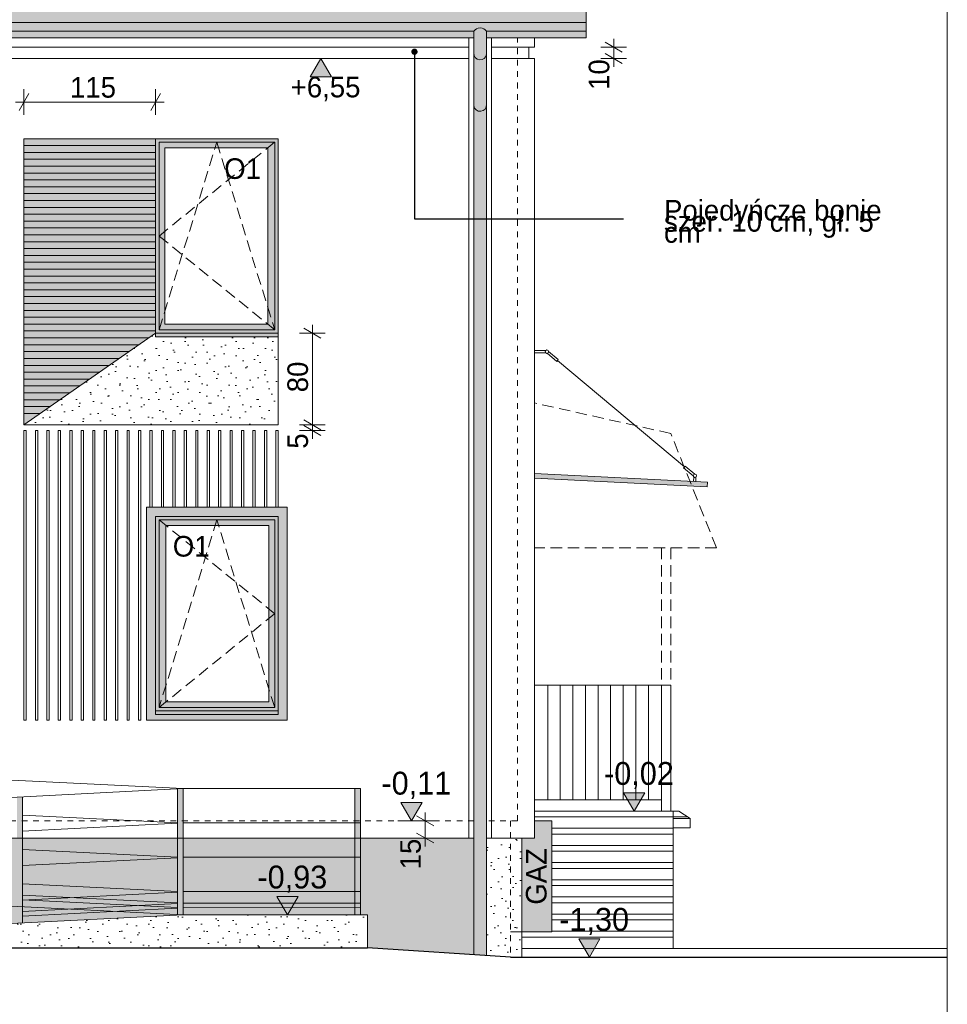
# Model space of a CAD drawing. Extents: x -149893 to 127691, y 5328 to 37028.
# Tile 43 of 88: x 27637 to 35740, y 19200 to 27803. Entities that reach past the tile are written whole.
import ezdxf

# ---------------------------------------------------------------- set-up
doc = ezdxf.new("R2010")
doc.units = 0
doc.header["$MEASUREMENT"] = 0
doc.linetypes.add('Hidden Line', pattern=[100, 50, -50])
doc.linetypes.add('Krawędzie ukryte', pattern=[150, 100, -50])
for name, color, linetype, lineweight, true_color in [('arch izolacje_Nr_Pióra__9', 7, 'Continuous', 13, 0x3dad99), ('Arch kolorystyka_Nr_Pióra__54', 7, 'Continuous', 25, 0xbd8b17), ('Arch kolorystyka_Nr_Pióra__81', 7, 'Continuous', 13, 0x6a6a6a), ('Arch okna_Nr_Pióra__82', 7, 'Continuous', 20, 0xaaaaaa), ('Arch okna_Nr_Pióra__86', 7, 'Continuous', 20, 0x5555ff), ('INWENT.ŚCIANY_Nr_Pióra__2', 7, 'Continuous', 13, 0x7f7f7f)]:
    doc.layers.add(name, color=color, linetype=linetype, lineweight=lineweight, true_color=true_color)
for name, color, linetype, lineweight in [('Arch okna_Nr_Pióra__100', 2, 'Continuous', 13), ('Arch okna_Nr_Pióra__19', 255, 'Continuous', 20), ('Arch okna_Nr_Pióra__5', 7, 'Continuous', 13), ('Arch opisy okien_Nr_Pióra__21', 7, 'Continuous', 13), ('Arch opisy_Nr_Pióra__21', 7, 'Continuous', 13), ('ARCH TABELA_Nr_Pióra__21', 7, 'Continuous', 13), ('Arch wymiary_Nr_Pióra__21', 7, 'Continuous', 13), ('Arch wymiary_Nr_Pióra__5', 7, 'Continuous', 13), ('Arch wyposażenie_Nr_Pióra__21', 7, 'Continuous', 13), ('INWENT BALUSTRADY_Nr_Pióra__5', 7, 'Continuous', 13), ('INWENT DACH_Nr_Pióra__21', 7, 'Continuous', 13), ('INWENT gaz_Nr_Pióra__5', 7, 'Continuous', 13), ('INWENT ODWODNIENIE_Nr_Pióra__21', 7, 'Continuous', 13), ('INWENT OPISY_Nr_Pióra__21', 7, 'Continuous', 13), ('INWENT TEREN_Nr_Pióra__1', 7, 'Continuous', 25), ('INWENT TEREN_Nr_Pióra__21', 7, 'Continuous', 13), ('INWENT. OKNA_Nr_Pióra__5', 7, 'Continuous', 13), ('INWENT.ŚCIANY_Nr_Pióra__5', 7, 'Continuous', 13), ('Istniejące schody_Nr_Pióra__21', 7, 'Continuous', 13)]:
    doc.layers.add(name, color=color, linetype=linetype, lineweight=lineweight)
doc.layers.add('Arch wymiary', color=7, linetype='Continuous')
doc.styles.add('GENERATED_STYLE_1', font='txt')
doc.styles.add('GENERATED_STYLE_2', font='txt')
doc.styles.add('GENERATED_STYLE_3', font='txt')
doc.styles.add('GENERATED_STYLE_4', font='txt')
doc.styles.add('GENERATED_STYLE_8', font='txt')
doc.dimstyles.new('GENERATED_STYLE__5', dxfattribs={"dimtxt": 179.999995, "dimasz": 114, "dimexe": 0.18, "dimexo": 0, "dimgap": 0.09, "dimtad": 1, "dimtih": 1, "dimtoh": 1, "dimdec": 0, "dimlfac": 0.1, "dimzin": 0, "dimdsep": 46, "dimtxsty": 'GENERATED_STYLE_3', "dimblk": 'ARROWHEAD_2', "dimblk1": 'ARROWHEAD_2', "dimblk2": 'ARROWHEAD_2', "dimcen": 0.09, "dimclrd": 7, "dimclre": 7, "dimclrt": 7, "dimazin": 0, "dimtfac": 1, "dimtdec": 4, "dimtmove": 0, "dimatfit": 3, "dimfxl": 0, "dimtolj": 1, "dimtzin": 0, "dimarcsym": 0})
doc.dimstyles.new('GENERATED_STYLE__6', dxfattribs={"dimtxt": 179.999995, "dimasz": 114, "dimexe": 0.18, "dimexo": 0, "dimgap": 0.09, "dimtad": 1, "dimdec": 0, "dimlfac": 0.1, "dimzin": 0, "dimdsep": 46, "dimtxsty": 'GENERATED_STYLE_3', "dimblk": 'ARROWHEAD_2', "dimblk1": 'ARROWHEAD_2', "dimblk2": 'ARROWHEAD_2', "dimcen": 0.09, "dimclrd": 7, "dimclre": 7, "dimclrt": 7, "dimazin": 0, "dimtfac": 1, "dimtdec": 4, "dimtmove": 0, "dimatfit": 3, "dimfxl": 0, "dimtolj": 1, "dimtzin": 0, "dimarcsym": 0})
doc.dimstyles.new('GENERATED_STYLE__8', dxfattribs={"dimtxt": 0.18, "dimasz": 109.44, "dimexe": 0.18, "dimexo": 0.0625, "dimgap": 0.09, "dimtad": 0, "dimtih": 1, "dimtoh": 1, "dimdec": 4, "dimzin": 0, "dimdsep": 46, "dimcen": 0.09, "dimadec": 0, "dimazin": 0, "dimtfac": 1, "dimtdec": 4, "dimtmove": 0, "dimatfit": 3, "dimldrblk": 'ARROWHEAD_11', "dimfxl": 0, "dimtolj": 1, "dimtzin": 0, "dimarcsym": 0})
pattern_1 = [(45, (0, 300), (-95.4594, 95.4594), [0, -90, 0, -135]), (110, (300, 300), (126.8585, 46.1727), [0, -66, 0, -114])]

# ---------------------------------------------------------------- blocks, each defined once
blk = doc.blocks.new('Wymiary_3', base_point=(31059.4, 20802.8))
at = {"layer": 'Arch wymiary_Nr_Pióra__21', "linetype": 'Continuous'}
blk.add_hatch(color=256, dxfattribs=at).paths.add_polyline_path([(31059.4, 20802.8), (30966.6, 20962.8), (31152.2, 20962.8)], flags=0)
for p, q in [((31059.4, 20802.8), (30966.6, 20962.8)), ((30966.6, 20962.8), (31152.2, 20962.8)), ((31152.2, 20962.8), (31059.4, 20802.8)), ((31059.4, 20802.8), (30939.4, 20802.8)), ((31059.4, 20802.8), (31179.4, 20802.8))]:
    blk.add_line(p, q, dxfattribs=at)
at = {"layer": 'Arch wymiary_Nr_Pióra__21', "insert": (30796.8, 20994.8), "char_height": 200, "attachment_point": 7, "style": 'GENERATED_STYLE_1'}
blk.add_mtext('{-0,11}', dxfattribs=at)
blk = doc.blocks.new('Wymiary_4', base_point=(32612.9, 19612.8))
at = {"layer": 'Arch wymiary_Nr_Pióra__21', "linetype": 'Continuous'}
blk.add_hatch(color=256, dxfattribs=at).paths.add_polyline_path([(32612.9, 19612.8), (32520.1, 19772.8), (32705.7, 19772.8)], flags=0)
for p, q in [((32612.9, 19612.8), (32520.1, 19772.8)), ((32520.1, 19772.8), (32705.7, 19772.8)), ((32705.7, 19772.8), (32612.9, 19612.8)), ((32612.9, 19612.8), (32492.9, 19612.8)), ((32612.9, 19612.8), (32732.9, 19612.8))]:
    blk.add_line(p, q, dxfattribs=at)
at = {"layer": 'Arch wymiary_Nr_Pióra__21', "insert": (32350.3, 19804.8), "char_height": 200, "attachment_point": 7, "style": 'GENERATED_STYLE_1'}
blk.add_mtext('{-1,30}', dxfattribs=at)
blk = doc.blocks.new('Wymiary_88', base_point=(33004.1, 20887.8))
at = {"layer": 'Arch wymiary_Nr_Pióra__21', "linetype": 'Continuous'}
blk.add_hatch(color=256, dxfattribs=at).paths.add_polyline_path([(33004.1, 20887.8), (32911.3, 21047.8), (33096.9, 21047.8)], flags=0)
for p, q in [((33004.1, 20887.8), (32911.3, 21047.8)), ((32911.3, 21047.8), (33096.9, 21047.8)), ((33096.9, 21047.8), (33004.1, 20887.8)), ((33004.1, 20887.8), (32884.1, 20887.8)), ((33004.1, 20887.8), (33124.1, 20887.8))]:
    blk.add_line(p, q, dxfattribs=at)
at = {"layer": 'Arch wymiary_Nr_Pióra__21', "insert": (32741.5, 21079.8), "char_height": 200, "attachment_point": 7, "style": 'GENERATED_STYLE_1'}
blk.add_mtext('{-0,02}', dxfattribs=at)
blk = doc.blocks.new('*D405')
at = {"layer": 'Arch wymiary_Nr_Pióra__5', "linetype": 'Continuous'}
for p, q in [((31254, 20759.5), (31104, 20846.1)), ((31179, 20802.8), (31179, 20876.2)), ((31291.5, 20802.8), (31066.5, 20802.8)), ((31179, 20652.8), (31179, 20802.8)), ((31291.5, 20652.8), (31066.5, 20652.8)), ((31104, 20696.1), (31254, 20609.5)), ((31179, 20579.5), (31179, 20652.8))]:
    blk.add_line(p, q, dxfattribs=at)
at = {"layer": 'Arch wymiary_Nr_Pióra__5', "insert": (31143, 20379.1), "char_height": 180, "attachment_point": 7, "rotation": 90, "style": 'GENERATED_STYLE_3'}
blk.add_mtext('{15}', dxfattribs=at)
blk = doc.blocks.new('ARROWHEAD_2')
at = {"color": 0, "linetype": 'Continuous', "lineweight": 0}
for p, q in [((0, 0), (-1, 0)), ((-0.378, -0.655), (0.378, 0.655))]:
    blk.add_line(p, q, dxfattribs=at)
blk = doc.blocks.new('*D408')
at = {"layer": 'Arch wymiary_Nr_Pióra__5', "linetype": 'Continuous'}
for p, q in [((27674.1, 26970.6), (27674.1, 27195.6)), ((28824.1, 26970.6), (28824.1, 27195.6)), ((27717.4, 27158.1), (27630.8, 27008.1)), ((28780.8, 27008.1), (28867.4, 27158.1)), ((27600.7, 27083.1), (27674.1, 27083.1)), ((27674.1, 27083.1), (28824.1, 27083.1)), ((28824.1, 27083.1), (28897.4, 27083.1))]:
    blk.add_line(p, q, dxfattribs=at)
at = {"layer": 'Arch wymiary_Nr_Pióra__5', "insert": (28076.3, 27119.1), "char_height": 180, "attachment_point": 7, "style": 'GENERATED_STYLE_3'}
blk.add_mtext('{115}', dxfattribs=at)
blk = doc.blocks.new('*D409')
at = {"layer": 'Arch wymiary_Nr_Pióra__5', "linetype": 'Continuous'}
for p, q in [((30306.2, 24262.8), (30081.2, 24262.8)), ((30118.7, 24306.1), (30268.7, 24219.5)), ((30193.7, 24212.8), (30193.7, 24262.8)), ((30306.2, 24212.8), (30081.2, 24212.8)), ((30118.7, 24256.1), (30268.7, 24169.5)), ((30193.7, 24139.5), (30193.7, 24212.8))]:
    blk.add_line(p, q, dxfattribs=at)
at = {"layer": 'Arch wymiary_Nr_Pióra__5', "char_height": 180, "attachment_point": 7, "rotation": 90, "style": 'GENERATED_STYLE_3'}
for s, insert in [('{80}', (30157.7, 24547.6)), ('{5}', (30157.7, 24054.3))]:
    blk.add_mtext(s, dxfattribs=dict(at, insert=insert))
blk = doc.blocks.new('*D410')
at = {"layer": 'Arch wymiary_Nr_Pióra__5', "linetype": 'Continuous'}
for p, q in [((30193.7, 25062.8), (30193.7, 25136.2)), ((30306.2, 25062.8), (30081.2, 25062.8)), ((30268.7, 25019.5), (30118.7, 25106.1)), ((30193.7, 24262.8), (30193.7, 25062.8)), ((30306.2, 24262.8), (30081.2, 24262.8)), ((30118.7, 24306.1), (30268.7, 24219.5))]:
    blk.add_line(p, q, dxfattribs=at)
at = {"layer": 'Arch wymiary_Nr_Pióra__5', "char_height": 180, "attachment_point": 7, "rotation": 90, "style": 'GENERATED_STYLE_3'}
for s, insert in [('{80}', (30157.7, 24547.6)), ('{5}', (30157.7, 24054.3))]:
    blk.add_mtext(s, dxfattribs=dict(at, insert=insert))
blk = doc.blocks.new('Wymiary_105', base_point=(30266.8, 27462.8))
at = {"layer": 'Arch wymiary_Nr_Pióra__5', "linetype": 'Continuous'}
blk.add_hatch(color=256, dxfattribs=at).paths.add_polyline_path([(30266.8, 27462.8), (30174, 27302.8), (30359.6, 27302.8)], flags=0)
for p, q in [((30266.8, 27462.8), (30146.8, 27462.8)), ((30266.8, 27462.8), (30174, 27302.8)), ((30266.8, 27462.8), (30386.8, 27462.8)), ((30359.6, 27302.8), (30266.8, 27462.8)), ((30174, 27302.8), (30359.6, 27302.8))]:
    blk.add_line(p, q, dxfattribs=at)
at = {"layer": 'Arch wymiary_Nr_Pióra__5', "insert": (30004.2, 27090.8), "char_height": 180, "attachment_point": 7, "style": 'GENERATED_STYLE_3'}
blk.add_mtext('{+6,55}', dxfattribs=at)
blk = doc.blocks.new('*D416')
at = {"layer": 'Arch wymiary_Nr_Pióra__5', "linetype": 'Continuous'}
for p, q in [((32825.9, 27562.8), (32825.9, 27636.2)), ((32938.4, 27562.8), (32713.4, 27562.8)), ((32900.9, 27519.5), (32750.9, 27606.1)), ((32825.9, 27462.8), (32825.9, 27562.8)), ((32938.4, 27462.8), (32713.4, 27462.8)), ((32750.9, 27506.1), (32900.9, 27419.5)), ((32825.9, 27389.5), (32825.9, 27462.8))]:
    blk.add_line(p, q, dxfattribs=at)
at = {"layer": 'Arch wymiary_Nr_Pióra__5', "insert": (32789.9, 27189.1), "char_height": 180, "attachment_point": 7, "rotation": 90, "style": 'GENERATED_STYLE_3'}
blk.add_mtext('{10}', dxfattribs=at)
blk = doc.blocks.new('ARROWHEAD_11')
at = {"color": 0, "linetype": 'Continuous', "lineweight": 0}
blk.add_line((0, 0), (-1, 0), dxfattribs=at)
at = {"color": 0, "linetype": 'Continuous', "lineweight": 0, "const_width": 0.25, "flags": 128}
blk.add_lwpolyline([(-0.125, 0, 1), (0.125, 0, 1)], format="xyb", close=True, dxfattribs=at)
blk = doc.blocks.new('Wymiary_118', base_point=(29976.3, 19982.8))
at = {"layer": 'Arch wymiary_Nr_Pióra__21', "linetype": 'Continuous'}
blk.add_hatch(color=256, dxfattribs=at).paths.add_polyline_path([(29976.3, 19982.8), (29883.5, 20142.8), (30069.1, 20142.8)], flags=0)
for p, q in [((29976.3, 19982.8), (29883.5, 20142.8)), ((29883.5, 20142.8), (30069.1, 20142.8)), ((30069.1, 20142.8), (29976.3, 19982.8)), ((29976.3, 19982.8), (29856.3, 19982.8)), ((29976.3, 19982.8), (30096.3, 19982.8))]:
    blk.add_line(p, q, dxfattribs=at)
at = {"layer": 'Arch wymiary_Nr_Pióra__21', "insert": (29713.7, 20174.8), "char_height": 200, "attachment_point": 7, "style": 'GENERATED_STYLE_1'}
blk.add_mtext('{-0,93}', dxfattribs=at)

msp = doc.modelspace()

# ---------------------------------------------------------------- hatches: boundary and pattern name
at = {"layer": 'Arch kolorystyka_Nr_Pióra__54', "linetype": 'Continuous'}
msp.add_hatch(color=256, dxfattribs=at).paths.add_polyline_path([(27674.1, 24262.8), (28824.1, 25062.8), (28824.1, 26762.8), (27674.1, 26762.8)], flags=0)
at = {"layer": 'Arch kolorystyka_Nr_Pióra__81', "linetype": 'Continuous'}
h = msp.add_hatch(color=256, dxfattribs=at)
h.paths.add_polyline_path([(-11505.9, 27642.9), (-10575.9, 27642.9), (-10575.9, 19496.9), (-10465.9, 19496.9), (-10465.9, 27642.9), (1974.1, 27642.9), (1974.1, 19692.3), (2084.1, 19692.3), (2084.1, 27642.9), (15784.1, 27642.9), (15784.1, 20622.5), (15894.1, 20615.4), (15894.1, 27642.9), (31604.1, 27642.9), (31604.1, 19633.3), (31714.1, 19626.3), (31714.1, 27642.9), (32584.1, 27642.9), (32584.1, 33202.8), (29615.6, 33202.8), (29615.6, 33762.8), (27313.2, 33762.8), (27313.2, 33202.8), (26470, 33202.8), (26470, 33762.8), (24767.6, 33762.8), (24767.6, 33202.8), (23654.5, 33202.8), (23654.5, 33762.8), (19992.9, 33762.8), (19992.9, 33202.8), (18893.5, 33202.8), (18893.5, 33762.8), (16591.1, 33762.8), (16591.1, 33202.8), (-6275.9, 33202.8), (-6275.9, 33762.8), (-6917.9, 33762.8), (-6917.9, 33202.8), (-7506, 33202.8), (-7506, 33762.8), (-9256, 33762.8), (-9256, 33202.8), (-11505.9, 33202.8)], flags=0)
h.paths.add_polyline_path([(-4945.9, 29036.9), (-4945.9, 29889.3), (-3865.9, 29889.3), (-3865.9, 29036.9)], flags=0)
h.paths.add_polyline_path([(1814.1, 29036.9), (1814.1, 29889.3), (2894.1, 29889.3), (2894.1, 29036.9)], flags=0)
h.paths.add_polyline_path([(29409.1, 29036.9), (29409.1, 29889.3), (30489.1, 29889.3), (30489.1, 29036.9)], flags=0)
h.paths.add_polyline_path([(20884.1, 28712.8), (20884.1, 30278.8), (20684.1, 30111.6), (20636, 30169.2), (21894.1, 31220.6), (23152.2, 30169.2), (23104.1, 30111.6), (22904.1, 30278.8), (22904.1, 28712.8), (22890.6, 28712.8)], flags=0)
h.paths.add_polyline_path([(6644.1, 28712.8), (6644.1, 30278.8), (6444.1, 30111.6), (6396, 30169.2), (8119.1, 31609.2), (9842.2, 30169.2), (9794.1, 30111.6), (9594.1, 30278.8), (9594.1, 28712.8)], flags=0)
h.paths.add_polyline_path([(-1865.9, 28712.8), (-1865.9, 30278.8), (-2065.9, 30111.6), (-2114, 30169.2), (-855.9, 31220.6), (402.2, 30169.2), (354.1, 30111.6), (154.1, 30278.8), (154.1, 28712.8)], flags=0)
msp.add_hatch(color=256, dxfattribs=at).paths.add_polyline_path([(32134.1, 23797.8), (33507.6, 23729.1), (33642.6, 23722.3), (33644.6, 23762.3), (33491.2, 23769.9), (32134.1, 23837.8)], flags=0)
at = {"layer": 'Arch okna_Nr_Pióra__100', "linetype": 'Continuous'}
msp.add_hatch(color=256, dxfattribs=at).paths.add_polyline_path([(32284.1, 20802.8), (32134.1, 20802.8), (32134.1, 20652.8), (32024.1, 20652.8), (32024.1, 19832.8), (32284.1, 19832.8)], flags=0)
at = {"layer": 'Arch okna_Nr_Pióra__19', "linetype": 'Continuous'}
h = msp.add_hatch(dxfattribs=at)
h.set_pattern_fill('Carpet', color=256, style=0, pattern_type=2)
h.set_pattern_definition(pattern_1)
h.paths.add_polyline_path([(29894.1, 25032.8), (28824.1, 25032.8), (28824.1, 25062.8), (27674.1, 24262.8), (29894.1, 24262.8)], flags=0)
h = msp.add_hatch(dxfattribs=at)
h.set_pattern_fill('Carpet', color=256, style=0, pattern_type=2)
h.set_pattern_definition(pattern_1)
h.paths.add_polyline_path([(11689.1, 20742.8), (11129.1, 20742.8), (11129.1, 19692.8), (23404.1, 19692.8), (29064.1, 19982.8), (21424.1, 20360.8), (19824.1, 20360.8), (11689.1, 20887.8)], flags=0)
h = msp.add_hatch(dxfattribs=at)
h.set_pattern_fill('Carpet', color=256, style=0, pattern_type=2)
h.set_pattern_definition(pattern_1)
h.paths.add_polyline_path([(21424.1, 20360.8), (29064.1, 19982.8), (30674.1, 19982.8), (30674.1, 19692.8), (31604.1, 19633.3), (31604.1, 20652.8), (15939.1, 20652.8), (15939.1, 20612.5), (19824.1, 20360.8)], flags=0)
h = msp.add_hatch(dxfattribs=at)
h.set_pattern_fill('Carpet', color=256, style=0, pattern_type=2)
h.set_pattern_definition(pattern_1)
h.paths.add_polyline_path([(31714.1, 20652.8), (31714.1, 19626.3), (31924.1, 19612.8), (32024.1, 19612.8), (32024.1, 20652.8)], flags=0)
h = msp.add_hatch(dxfattribs=at)
h.set_pattern_fill('Carpet', color=256, style=0, pattern_type=2)
h.set_pattern_definition(pattern_1)
h.paths.add_polyline_path([(30674.1, 19692.8), (30674.1, 19982.8), (29064.1, 19982.8), (23404.1, 19692.8)], flags=0)
at = {"layer": 'Arch okna_Nr_Pióra__82', "linetype": 'Continuous'}
h = msp.add_hatch(color=256, dxfattribs=at)
h.paths.add_polyline_path([(29894.1, 25062.8), (28824.1, 25062.8), (28824.1, 26762.8), (29894.1, 26762.8)], flags=0)
h.paths.add_polyline_path([(29804.1, 25142.8), (28904.1, 25142.8), (28904.1, 26682.8), (29804.1, 26682.8)], flags=0)
for points in [[(29894.1, 25032.8), (29894.1, 25062.8), (28824.1, 25062.8), (28824.1, 25032.8)], [(29894.1, 21762.8), (28824.1, 21762.8), (28824.1, 21732.8), (29894.1, 21732.8)], [(29064.1, 19982.8), (29064.1, 21084.2), (29014.1, 21086.7), (29014.1, 19982.8)], [(30614.1, 21084.3), (30564.1, 21084.3), (30564.1, 19982.8), (30614.1, 19982.8)], [(27661.6, 19911), (27661.6, 21012.4), (27611.6, 21009.9), (27611.6, 19908.4)], [(27661.6, 20112.3), (29014.1, 20045.4), (29014.1, 20085.4), (27661.6, 20152.4)], [(29014.1, 20080.4), (27661.6, 20011.1), (27661.6, 19971), (29014.1, 20040.3)], [(29064.1, 20044.2), (30564.1, 20044.3), (30564.1, 20084.3), (29064.1, 20084.2)]]:
    msp.add_hatch(color=256, dxfattribs=at).paths.add_polyline_path(points, flags=0)
h = msp.add_hatch(color=256, dxfattribs=at)
h.paths.add_polyline_path([(28824.1, 21762.8), (29894.1, 21762.8), (29894.1, 23462.8), (28824.1, 23462.8)], flags=0)
h.paths.add_polyline_path([(28914.1, 21842.8), (29814.1, 21842.8), (29814.1, 23382.8), (28914.1, 23382.8)], flags=0)
at = {"layer": 'Arch okna_Nr_Pióra__86', "linetype": 'Continuous'}
h = msp.add_hatch(color=256, dxfattribs=at)
h.paths.add_polyline_path([(28744.1, 21682.8), (29974.1, 21682.8), (29974.1, 23542.8), (28744.1, 23542.8)], flags=0)
h.paths.add_polyline_path([(28824.1, 21732.8), (29894.1, 21732.8), (29894.1, 23462.8), (28824.1, 23462.8)], flags=0)

# ---------------------------------------------------------------- linework, layer by layer
at = {"layer": 'arch izolacje_Nr_Pióra__9', "linetype": 'Continuous'}
for p, q in [((31559.1, 20652.8), (31559.1, 27642.9)), ((31759.1, 20652.8), (31759.1, 27642.9)), ((32134.1, 27562.8), (32134.1, 27642.9)), ((15939.1, 27562.8), (31559.1, 27562.8)), ((31759.1, 27562.8), (32134.1, 27562.8)), ((32084.1, 27462.8), (32084.1, 27562.8)), ((15939.1, 27462.8), (31559.1, 27462.8)), ((31759.1, 27462.8), (32134.1, 27462.8)), ((32134.1, 20652.8), (32134.1, 27462.8)), ((27674.1, 24262.8), (27674.1, 26762.8)), ((27674.1, 26762.8), (28824.1, 26762.8)), ((27674.1, 26702.8), (28824.1, 26702.8)), ((27674.1, 26642.8), (28824.1, 26642.8)), ((27674.1, 26582.8), (28824.1, 26582.8)), ((27674.1, 26522.8), (28824.1, 26522.8)), ((27674.1, 26462.8), (28824.1, 26462.8)), ((27674.1, 26402.8), (28824.1, 26402.8)), ((27674.1, 26342.8), (28824.1, 26342.8)), ((27674.1, 26282.8), (28824.1, 26282.8)), ((27674.1, 26222.8), (28824.1, 26222.8)), ((27674.1, 26162.8), (28824.1, 26162.8)), ((27674.1, 26102.8), (28824.1, 26102.8)), ((27674.1, 26042.8), (28824.1, 26042.8)), ((27674.1, 25982.8), (28824.1, 25982.8)), ((27674.1, 25922.8), (28824.1, 25922.8)), ((27674.1, 25862.8), (28824.1, 25862.8)), ((27674.1, 25802.8), (28824.1, 25802.8)), ((27674.1, 25742.8), (28824.1, 25742.8)), ((27674.1, 25682.8), (28824.1, 25682.8)), ((27674.1, 25622.8), (28824.1, 25622.8)), ((27674.1, 25562.8), (28824.1, 25562.8)), ((27674.1, 25502.8), (28824.1, 25502.8)), ((27674.1, 25442.8), (28824.1, 25442.8)), ((27674.1, 25382.8), (28824.1, 25382.8)), ((27674.1, 25322.8), (28824.1, 25322.8)), ((27674.1, 25262.8), (28824.1, 25262.8)), ((27674.1, 25202.8), (28824.1, 25202.8)), ((27674.1, 25142.8), (28824.1, 25142.8)), ((27674.1, 25082.8), (28824.1, 25082.8)), ((28824.1, 25062.8), (27674.1, 24262.8)), ((27674.1, 25022.8), (28766.6, 25022.8)), ((27674.1, 24962.8), (28680.3, 24962.8)), ((29894.1, 25032.8), (29894.1, 24262.8)), ((27674.1, 24902.8), (28594.1, 24902.8)), ((27674.1, 24842.8), (28507.8, 24842.8)), ((27674.1, 24782.8), (28421.6, 24782.8)), ((27674.1, 24722.8), (28335.3, 24722.8)), ((27674.1, 24662.8), (28249.1, 24662.8)), ((27674.1, 24602.8), (28162.8, 24602.8)), ((27674.1, 24542.8), (28076.6, 24542.8)), ((27674.1, 24482.8), (27990.3, 24482.8)), ((27674.1, 24422.8), (27904.1, 24422.8)), ((27674.1, 24362.8), (27817.8, 24362.8)), ((29894.1, 24262.8), (27674.1, 24262.8)), ((27694.1, 24212.8), (27674.1, 24212.8)), ((27674.1, 24212.8), (27674.1, 21682.8)), ((27694.1, 24212.8), (27694.1, 21682.8)), ((27794.1, 24212.8), (27774.1, 24212.8)), ((27774.1, 24212.8), (27774.1, 21682.8)), ((27794.1, 24212.8), (27794.1, 21682.8)), ((27894.1, 24212.8), (27874.1, 24212.8)), ((27874.1, 24212.8), (27874.1, 21682.8)), ((27894.1, 24212.8), (27894.1, 21682.8)), ((27994.1, 24212.8), (27974.1, 24212.8)), ((27974.1, 24212.8), (27974.1, 21682.8)), ((27994.1, 24212.8), (27994.1, 21682.8)), ((28094.1, 24212.8), (28074.1, 24212.8)), ((28074.1, 24212.8), (28074.1, 21682.8)), ((28094.1, 24212.8), (28094.1, 21682.8)), ((28194.1, 24212.8), (28174.1, 24212.8)), ((28174.1, 24212.8), (28174.1, 21682.8)), ((28194.1, 24212.8), (28194.1, 21682.8)), ((28294.1, 24212.8), (28274.1, 24212.8)), ((28274.1, 24212.8), (28274.1, 21682.8)), ((28294.1, 24212.8), (28294.1, 21682.8)), ((28394.1, 24212.8), (28374.1, 24212.8)), ((28374.1, 24212.8), (28374.1, 21682.8)), ((28394.1, 24212.8), (28394.1, 21682.8)), ((28494.1, 24212.8), (28474.1, 24212.8)), ((28474.1, 24212.8), (28474.1, 21682.8)), ((28494.1, 24212.8), (28494.1, 21682.8)), ((28594.1, 24212.8), (28574.1, 24212.8)), ((28574.1, 24212.8), (28574.1, 21682.8)), ((28594.1, 24212.8), (28594.1, 21682.8)), ((28694.1, 24212.8), (28674.1, 24212.8)), ((28674.1, 24212.8), (28674.1, 21682.8)), ((28694.1, 24212.8), (28694.1, 21682.8)), ((28794.1, 24212.8), (28774.1, 24212.8)), ((28774.1, 24212.8), (28774.1, 23542.8)), ((28794.1, 24212.8), (28794.1, 23542.8)), ((28894.1, 24212.8), (28874.1, 24212.8)), ((28874.1, 24212.8), (28874.1, 23542.8)), ((28894.1, 24212.8), (28894.1, 23542.8)), ((28994.1, 24212.8), (28974.1, 24212.8)), ((28974.1, 24212.8), (28974.1, 23542.8)), ((28994.1, 24212.8), (28994.1, 23542.8)), ((29094.1, 24212.8), (29074.1, 24212.8)), ((29074.1, 24212.8), (29074.1, 23542.8)), ((29094.1, 24212.8), (29094.1, 23542.8)), ((29194.1, 24212.8), (29174.1, 24212.8)), ((29174.1, 24212.8), (29174.1, 23542.8)), ((29194.1, 24212.8), (29194.1, 23542.8)), ((29294.1, 24212.8), (29274.1, 24212.8)), ((29274.1, 24212.8), (29274.1, 23542.8)), ((29294.1, 24212.8), (29294.1, 23542.8)), ((29394.1, 24212.8), (29374.1, 24212.8)), ((29374.1, 24212.8), (29374.1, 23542.8)), ((29394.1, 24212.8), (29394.1, 23542.8)), ((29494.1, 24212.8), (29474.1, 24212.8)), ((29474.1, 24212.8), (29474.1, 23542.8)), ((29494.1, 24212.8), (29494.1, 23542.8)), ((29594.1, 24212.8), (29574.1, 24212.8)), ((29574.1, 24212.8), (29574.1, 23542.8)), ((29594.1, 24212.8), (29594.1, 23542.8)), ((29694.1, 24212.8), (29674.1, 24212.8)), ((29674.1, 24212.8), (29674.1, 23542.8)), ((29694.1, 24212.8), (29694.1, 23542.8)), ((29794.1, 24212.8), (29774.1, 24212.8)), ((29774.1, 24212.8), (29774.1, 23542.8)), ((29794.1, 24212.8), (29794.1, 23542.8)), ((29894.1, 24212.8), (29874.1, 24212.8)), ((29874.1, 24212.8), (29874.1, 23542.8)), ((29894.1, 23542.8), (29894.1, 24212.8)), ((28744.1, 23542.8), (29974.1, 23542.8)), ((28744.1, 23542.8), (28744.1, 21682.8)), ((29974.1, 23542.8), (29974.1, 21682.8)), ((27674.1, 21682.8), (27694.1, 21682.8)), ((27774.1, 21682.8), (27794.1, 21682.8)), ((27874.1, 21682.8), (27894.1, 21682.8)), ((27974.1, 21682.8), (27994.1, 21682.8)), ((28074.1, 21682.8), (28094.1, 21682.8)), ((28174.1, 21682.8), (28194.1, 21682.8)), ((28274.1, 21682.8), (28294.1, 21682.8)), ((28374.1, 21682.8), (28394.1, 21682.8)), ((28474.1, 21682.8), (28494.1, 21682.8)), ((28574.1, 21682.8), (28594.1, 21682.8)), ((28674.1, 21682.8), (28694.1, 21682.8)), ((28744.1, 21682.8), (29974.1, 21682.8)), ((15939.1, 20652.8), (31604.1, 20652.8)), ((31714.1, 20652.8), (32134.1, 20652.8)), ((32024.1, 20652.8), (32024.1, 19612.8))]:
    msp.add_line(p, q, dxfattribs=at)
at = {"layer": 'Arch okna_Nr_Pióra__5', "linetype": 'Continuous'}
for p, q in [((29864.1, 26732.8), (28854.1, 26732.8)), ((28854.1, 26732.8), (28854.1, 25092.8)), ((28904.1, 26682.8), (28904.1, 25142.8)), ((29804.1, 26682.8), (28904.1, 26682.8)), ((29804.1, 26682.8), (29804.1, 25142.8)), ((29864.1, 26732.8), (29864.1, 25092.8)), ((29804.1, 25142.8), (28904.1, 25142.8)), ((29864.1, 25092.8), (28854.1, 25092.8)), ((28854.1, 23432.8), (28854.1, 21792.8)), ((28854.1, 23432.8), (29864.1, 23432.8)), ((29864.1, 23432.8), (29864.1, 21792.8)), ((28914.1, 23382.8), (29814.1, 23382.8)), ((28914.1, 23382.8), (28914.1, 21842.8)), ((29814.1, 23382.8), (29814.1, 21842.8)), ((28854.1, 21792.8), (29864.1, 21792.8)), ((28914.1, 21842.8), (29814.1, 21842.8))]:
    msp.add_line(p, q, dxfattribs=at)
at = {"layer": 'Arch okna_Nr_Pióra__5', "linetype": 'Krawędzie ukryte'}
for p, q in [((28854.1, 25912.8), (29864.1, 26732.8)), ((28854.1, 25092.8), (29359.1, 26732.8)), ((29359.1, 26732.8), (29864.1, 25092.8)), ((29864.1, 25092.8), (28854.1, 25912.8)), ((29864.1, 22612.8), (28854.1, 23432.8)), ((29359.1, 23432.8), (28854.1, 21792.8)), ((29864.1, 21792.8), (29359.1, 23432.8)), ((28854.1, 21792.8), (29864.1, 22612.8))]:
    msp.add_line(p, q, dxfattribs=at)
at = {"layer": 'ARCH TABELA_Nr_Pióra__21', "linetype": 'Continuous'}
msp.add_line((35740.1, 37028.4), (35740.1, 7328.4), dxfattribs=at)
at = {"layer": 'Arch wyposażenie_Nr_Pióra__21', "linetype": 'Continuous'}
for p, q in [((32134.1, 24912.5), (32231.3, 24912.5)), ((32134.1, 24892.5), (32231.3, 24892.5)), ((32328, 24817.7), (32244.6, 24887.7)), ((32340.9, 24833), (32257.5, 24903)), ((32340.9, 24833), (32328, 24817.7)), ((33443.3, 23894.9), (32334.4, 24825.4)), ((33644.6, 23762.3), (32134.1, 23837.8)), ((33449.7, 23902.6), (33436.8, 23887.3)), ((33520.2, 23817.3), (33436.8, 23887.3)), ((33533.1, 23832.7), (33449.7, 23902.6)), ((33642.6, 23722.3), (32134.1, 23797.8)), ((33522.7, 23768.4), (33524.6, 23807.1)), ((33542.7, 23767.4), (33544.6, 23806.1)), ((33642.6, 23722.3), (33644.6, 23762.3))]:
    msp.add_line(p, q, dxfattribs=at)
for centre in [(32242.5, 24902.5), (33535.2, 23817.8)]:
    msp.add_circle(centre, 15, dxfattribs=at)
at = {"layer": 'INWENT BALUSTRADY_Nr_Pióra__5', "linetype": 'Continuous'}
for p, q in [((33324.1, 21987.8), (32134.1, 21987.8)), ((32249.1, 20987.8), (32249.1, 21987.8)), ((32359.1, 20987.8), (32359.1, 21987.8)), ((32469.1, 20987.8), (32469.1, 21987.8)), ((32579.1, 20987.8), (32579.1, 21987.8)), ((32689.1, 20987.8), (32689.1, 21987.8)), ((32799.1, 20987.8), (32799.1, 21987.8)), ((32909.1, 20987.8), (32909.1, 21987.8)), ((33019.1, 20987.8), (33019.1, 21987.8)), ((33129.1, 20987.8), (33129.1, 21987.8)), ((33244.1, 21987.8), (33244.1, 20887.8)), ((33324.1, 21987.8), (33324.1, 20887.8)), ((29064.1, 21084.2), (21451.7, 21460.8)), ((23404.1, 20794.3), (29064.1, 21084.3)), ((29014.1, 19982.8), (29014.1, 21086.7)), ((29064.1, 21084.2), (30614.1, 21084.3)), ((29064.1, 19982.8), (29064.1, 21084.2)), ((30564.1, 19982.8), (30564.1, 21084.3)), ((30614.1, 19982.8), (30614.1, 21084.3)), ((27661.6, 19911), (27661.6, 21012.4)), ((33244.1, 20987.8), (32134.1, 20987.8)), ((29014.1, 20786.3), (27661.6, 20853.2)), ((27661.6, 20712), (29014.1, 20781.3)), ((29064.1, 20784.2), (30614.1, 20784.3)), ((29014.1, 20485.9), (27661.6, 20552.8)), ((27661.6, 20411.6), (29014.1, 20480.9)), ((29064.1, 20484.2), (30614.1, 20484.3)), ((29014.1, 20185.6), (27661.6, 20252.5)), ((27661.6, 20111.2), (29014.1, 20180.5)), ((29014.1, 20085.4), (27661.6, 20152.4)), ((29064.1, 20184.2), (30614.1, 20184.3)), ((29014.1, 20045.4), (27661.6, 20112.3)), ((27661.6, 20011.1), (29014.1, 20080.4)), ((29064.1, 20084.2), (30614.1, 20084.3)), ((27661.6, 19971), (29014.1, 20040.3)), ((29064.1, 20044.2), (30614.1, 20044.3))]:
    msp.add_line(p, q, dxfattribs=at)
at = {"layer": 'INWENT DACH_Nr_Pióra__21', "linetype": 'Continuous'}
for p, q in [((32584.1, 33202.8), (32584.1, 27642.9)), ((32584.1, 27777.2), (-11505.9, 27777.2)), ((31604.1, 27702.2), (15894.1, 27702.2)), ((32584.1, 27702.2), (31714.1, 27702.2)), ((31604.1, 27642.9), (15894.1, 27642.9)), ((32584.1, 27642.9), (31714.1, 27642.9))]:
    msp.add_line(p, q, dxfattribs=at)
at = {"layer": 'INWENT gaz_Nr_Pióra__5', "linetype": 'Continuous'}
for p, q in [((32284.1, 20802.8), (32134.1, 20802.8)), ((32284.1, 19832.8), (32284.1, 20802.8)), ((31924.1, 19832.8), (32284.1, 19832.8))]:
    msp.add_line(p, q, dxfattribs=at)
at = {"layer": 'INWENT ODWODNIENIE_Nr_Pióra__21', "linetype": 'Continuous'}
for p, q in [((31604.1, 27702.2), (31604.1, 19633.3)), ((31714.1, 27702.2), (31714.1, 19626.3))]:
    msp.add_line(p, q, dxfattribs=at)
for centre, radius, start, end in [((31659.1, 27666.6), 65.5, 32.87588, 147.12412), ((31659.1, 27507.4), 55.2, 174.54738, 354.54738), ((31659.1, 27057.4), 55.2, 185.45262, 5.45262)]:
    msp.add_arc(centre, radius, start, end, dxfattribs=at)
at = {"layer": 'INWENT TEREN_Nr_Pióra__1', "linetype": 'Continuous'}
for p, q in [((2119.1, 19692.8), (30674.1, 19692.8)), ((31924.1, 19612.8), (30674.1, 19692.8)), ((31924.1, 19612.8), (35740.1, 19612.8))]:
    msp.add_line(p, q, dxfattribs=at)
at = {"layer": 'INWENT TEREN_Nr_Pióra__21', "linetype": 'Continuous'}
msp.add_line((32024.1, 19687.8), (35740.1, 19687.8), dxfattribs=at)
at = {"layer": 'INWENT. OKNA_Nr_Pióra__5', "linetype": 'Continuous'}
for p, q in [((28824.1, 25062.8), (28824.1, 25032.8)), ((29894.1, 25032.8), (29894.1, 25062.8)), ((28824.1, 25032.8), (29894.1, 25032.8)), ((28824.1, 21762.8), (28824.1, 21732.8)), ((28824.1, 21732.8), (29894.1, 21732.8)), ((29894.1, 21732.8), (29894.1, 21762.8))]:
    msp.add_line(p, q, dxfattribs=at)
at = {"layer": 'INWENT.ŚCIANY_Nr_Pióra__2', "linetype": 'Krawędzie ukryte'}
for p, q in [((33324.1, 24187.8), (32134.1, 24454.2)), ((33724.1, 23187.8), (33324.1, 24187.8)), ((33724.1, 23187.8), (32134.1, 23187.8)), ((33244.1, 23187.8), (33244.1, 21987.8)), ((33324.1, 23187.8), (33324.1, 21987.8))]:
    msp.add_line(p, q, dxfattribs=at)
at = {"layer": 'INWENT.ŚCIANY_Nr_Pióra__5', "linetype": 'Hidden Line'}
for p, q in [((31984.1, 20802.8), (31984.1, 27642.9)), ((31604.1, 20802.8), (15929.1, 20802.8)), ((31984.1, 20802.8), (31714.1, 20802.8)), ((31924.1, 20802.8), (31924.1, 19612.8))]:
    msp.add_line(p, q, dxfattribs=at)
at = {"layer": 'INWENT.ŚCIANY_Nr_Pióra__5', "linetype": 'Continuous'}
for p, q in [((28824.1, 26762.8), (29894.1, 26762.8)), ((28824.1, 26762.8), (28824.1, 25062.8)), ((29894.1, 26762.8), (29894.1, 25062.8)), ((28824.1, 25062.8), (29894.1, 25062.8)), ((28824.1, 23462.8), (29894.1, 23462.8)), ((28824.1, 23462.8), (28824.1, 21762.8)), ((29894.1, 23462.8), (29894.1, 21762.8)), ((28824.1, 21762.8), (29894.1, 21762.8)), ((33344.1, 20887.8), (33344.1, 19687.8))]:
    msp.add_line(p, q, dxfattribs=at)
at = {"layer": 'Istniejące schody_Nr_Pióra__21', "linetype": 'Continuous'}
for p, q in [((33394.1, 20887.8), (32134.1, 20887.8)), ((33344.1, 20887.8), (32134.1, 20887.8)), ((33344.1, 20837.8), (32134.1, 20837.8)), ((33471, 20837.8), (33344.1, 20837.8)), ((33494.1, 20822.8), (33344.1, 20822.8)), ((33494.1, 20822.8), (33394.1, 20887.8)), ((33494.1, 20742.8), (33494.1, 20822.8)), ((33344.1, 20737.8), (32284.1, 20737.8)), ((33494.1, 20742.8), (33344.1, 20742.8)), ((32284.1, 20687.8), (33344.1, 20687.8)), ((33344.1, 20587.8), (32284.1, 20587.8)), ((32284.1, 20537.8), (33344.1, 20537.8)), ((33344.1, 20437.8), (32284.1, 20437.8)), ((29064.1, 19982.8), (21424.1, 20360.8)), ((32284.1, 20387.8), (33344.1, 20387.8)), ((33344.1, 20287.8), (32284.1, 20287.8)), ((32284.1, 20237.8), (33344.1, 20237.8)), ((33344.1, 20137.8), (32284.1, 20137.8)), ((32284.1, 20087.8), (33344.1, 20087.8)), ((29064.1, 19982.8), (23404.1, 19692.8)), ((30674.1, 19982.8), (29064.1, 19982.8)), ((30674.1, 19982.8), (30674.1, 19692.8)), ((33344.1, 19987.8), (32284.1, 19987.8)), ((32284.1, 19937.8), (33344.1, 19937.8)), ((32024.1, 19787.8), (33344.1, 19787.8)), ((33344.1, 19837.8), (32284.1, 19837.8))]:
    msp.add_line(p, q, dxfattribs=at)

# ---------------------------------------------------------------- block references
at = {"layer": 'Arch wymiary', "linetype": 'Continuous'}
for name, p in [('Wymiary_105', (30266.8, 27462.8)), ('Wymiary_88', (33004.1, 20887.8)), ('Wymiary_3', (31059.4, 20802.8)), ('Wymiary_118', (29976.3, 19982.8)), ('Wymiary_4', (32612.9, 19612.8))]:
    msp.add_blockref(name, p, dxfattribs=at)

# ---------------------------------------------------------------- texts
at = {"layer": 'Arch opisy okien_Nr_Pióra__21', "linetype": 'Continuous', "char_height": 180, "style": 'GENERATED_STYLE_8'}
for insert, attachment_point in [((29744.1, 26591.7), 3), ((28974.1, 23291.7), 1)]:
    msp.add_mtext('{O1}', dxfattribs=dict(at, insert=insert, attachment_point=attachment_point))
at = {"layer": 'Arch opisy_Nr_Pióra__21', "linetype": 'Continuous', "insert": (33265.2, 26039.2), "char_height": 180, "width": 2065.13, "attachment_point": 4, "line_spacing_factor": 0.322723, "style": 'GENERATED_STYLE_4'}
msp.add_mtext('{Pojedyńcze bonie\\Pszer. 10 cm, gł. 5 cm }', dxfattribs=at)
at = {"layer": 'INWENT OPISY_Nr_Pióra__21', "linetype": 'Continuous', "insert": (32059.2, 20317.8), "char_height": 180, "attachment_point": 2, "rotation": 90, "style": 'GENERATED_STYLE_2'}
msp.add_mtext('{GAZ}', dxfattribs=at)

# ---------------------------------------------------------------- dimensions: what is measured, and where the dimension line sits
at = {"layer": 'Arch wymiary', "linetype": 'Continuous'}
for base, p1, p2, picture, middle in [((32825.9, 27462.8), (32134.1, 27462.8), (32134.1, 27562.8), '*D416', (32699.9, 27325.7)), ((30193.7, 24212.8), (29894.1, 24262.8), (29894.1, 25062.8), '*D410', (30067.7, 24684.2)), ((30193.7, 24212.8), (29894.1, 24212.8), (29894.1, 24262.8), '*D409', (30067.7, 24122.6)), ((31179, 20652.8), (31440, 20652.8), (31375.1, 20802.8), '*D405', (31053, 20515.7))]:
    dim = msp.add_linear_dim(base=base, p1=p1, p2=p2, angle=90, dimstyle='GENERATED_STYLE__6', dxfattribs=at)
    dim.commit()
    dim.dimension.update_dxf_attribs({"geometry": picture, "text_midpoint": middle})
dim = msp.add_linear_dim(base=(27674.1, 27083.1), p1=(27674.1, 26762.8), p2=(28824.1, 26762.8), dimstyle='GENERATED_STYLE__5', dxfattribs=at)
dim.commit()
dim.dimension.update_dxf_attribs({"geometry": '*D408', "text_midpoint": (28272.1, 27209.1)})

# ---------------------------------------------------------------- leaders
at = {"layer": 'Arch opisy_Nr_Pióra__21', "linetype": 'Continuous', "annotation_type": 0, "has_hookline": 1, "hookline_direction": 1, "text_width": 1782.9}
msp.add_leader([(31085.3, 27522.6), (31085.3, 26063.4), (32910.9, 26063.4)], dimstyle='GENERATED_STYLE__8', dxfattribs=at)

doc.saveas('drawing.dxf')
